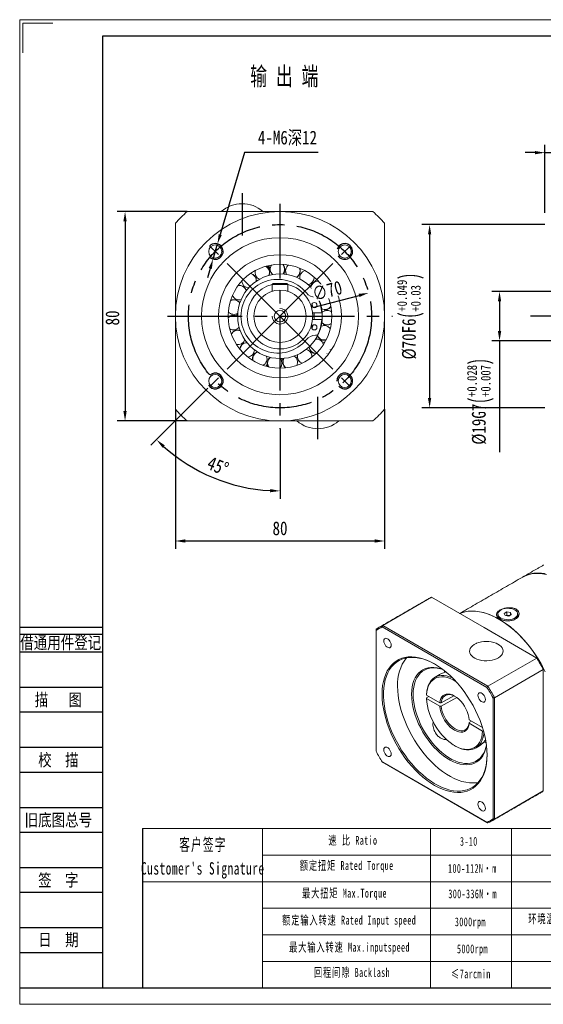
# Model space of a CAD drawing. Header units: millimetres. Extents: x -82 to 450, y -86 to 290.
# Tile 1 of 3: x -82 to 118, y -86 to 290. Entities that reach past the tile are written whole.
import ezdxf
from ezdxf.enums import TextEntityAlignment as Align

# ---------------------------------------------------------------- set-up
doc = ezdxf.new("R2010")
doc.units = ezdxf.units.MM
doc.header["$LTSCALE"] = 1.5
doc.header["$PDSIZE"] = -1
doc.linetypes.add('CENTER2', pattern=[28.575, 19.05, -3.175, 3.175, -3.175])
doc.layers.get('0').update_dxf_attribs({"lineweight": 18})
doc.layers.get('Defpoints').update_dxf_attribs({"lineweight": 18})
for name, color, linetype in [('1轮廓实线层', 7, 'Continuous'), ('2细线层', 4, 'Continuous'), ('3中心线层', 1, 'CENTER2'), ('6文字层', 3, 'Continuous'), ('7标注层', 4, 'Continuous')]:
    doc.layers.add(name, color=color, linetype=linetype)
doc.layers.add('SLD-0', color=7, linetype='Continuous', lineweight=18)
doc.layers.add('细实线', color=7, linetype='Continuous', lineweight=18)
doc.styles.get("Standard").update_dxf_attribs({"font": 'txt', "width": 0.707})
doc.styles.add('TH_GBDIM', font='txt', dxfattribs={"width": 0.8})
doc.styles.add('宋体', font='txt', dxfattribs={"width": 0.8})
doc.styles.add('标准', font='txt', dxfattribs={"width": 0.667})
doc.dimstyles.new('TH_GBDIM', dxfattribs={"dimscale": 1.5, "dimtxt": 3.5, "dimasz": 2.5, "dimexe": 2, "dimexo": 0, "dimgap": 1.5, "dimtad": 1, "dimdec": 1, "dimdsep": 46, "dimtxsty": 'TH_GBDIM', "dimcen": 2.5, "dimdle": 5, "dimclrd": 4, "dimclre": 4, "dimclrt": 3, "dimadec": 0, "dimazin": 2, "dimtfac": 0.714286, "dimtdec": 1, "dimtmove": 0, "dimatfit": 3, "dimfxl": 1, "dimtolj": 1, "dimarcsym": 0})

# ---------------------------------------------------------------- blocks, each defined once
blk = doc.blocks.new('*D6')
at = {"layer": '7标注层', "color": 4, "lineweight": -2}
for p, q in [((118.49, 211.54), (71.4, 211.54)), ((74.4, 207.79), (74.4, 145.29)), ((118.49, 141.54), (71.4, 141.54))]:
    blk.add_line(p, q, dxfattribs=at)
at = {"layer": '7标注层', "color": 4}
for points in [[(75.02, 207.79), (73.77, 207.79), (74.4, 211.54)], [(73.77, 145.29), (75.02, 145.29), (74.4, 141.54)]]:
    blk.add_solid(points, dxfattribs=at)
at = {"layer": 'Defpoints', "color": 0}
for p in [(118.49, 211.54), (74.4, 141.54), (118.49, 141.54)]:
    blk.add_point(p, dxfattribs=at)
at = {"layer": '7标注层', "color": 3, "insert": (67.1, 176.54), "char_height": 5.25, "attachment_point": 5, "rotation": 90, "style": 'TH_GBDIM'}
blk.add_mtext('\\A1;{%%c70}{}{F6\\H0.7143x;{\\H2x;\\W0.5;(}\\S+0.049^ +0.03;{\\H2x;\\W0.5;)}}', dxfattribs=at)
blk = doc.blocks.new('*D7')
at = {"layer": '7标注层', "color": 4, "lineweight": -2}
for p, q in [((118.49, 216.04), (118.49, 242.05)), ((128.49, 211.54), (128.49, 242.05)), ((114.74, 239.05), (110.99, 239.05)), ((118.49, 239.05), (128.49, 239.05)), ((132.24, 239.05), (135.99, 239.05))]:
    blk.add_line(p, q, dxfattribs=at)
at = {"layer": '7标注层', "color": 4}
for points in [[(114.74, 238.43), (114.74, 239.68), (118.49, 239.05)], [(132.24, 239.68), (132.24, 238.43), (128.49, 239.05)]]:
    blk.add_solid(points, dxfattribs=at)
at = {"layer": 'Defpoints', "color": 0}
for p in [(128.49, 239.05), (118.49, 216.04), (128.49, 211.54)]:
    blk.add_point(p, dxfattribs=at)
at = {"layer": '7标注层', "color": 3, "insert": (123.49, 243.87), "char_height": 5.25, "attachment_point": 5, "style": 'TH_GBDIM'}
blk.add_mtext('\\A1;{10}{}{}', dxfattribs=at)
blk = doc.blocks.new('*D19')
at = {"layer": '7标注层', "color": 4, "lineweight": -2}
for p, q in [((3.57, 239.05), (-5.64, 207.77)), ((31.77, 239.05), (3.57, 239.05)), ((-8.4, 198.41), (-6.7, 204.17)), ((-9.46, 194.82), (-10.52, 191.22))]:
    blk.add_line(p, q, dxfattribs=at)
at = {"layer": '7标注层', "color": 4}
for points in [[(-6.24, 207.94), (-5.04, 207.59), (-6.7, 204.17)], [(-8.86, 194.64), (-10.06, 194.99), (-8.4, 198.41)]]:
    blk.add_solid(points, dxfattribs=at)
at = {"layer": 'Defpoints', "color": 0}
for p in [(-6.7, 204.17), (-8.4, 198.41)]:
    blk.add_point(p, dxfattribs=at)
at = {"layer": '7标注层', "color": 3, "insert": (20.05, 244.55), "char_height": 5.25, "attachment_point": 5, "style": 'TH_GBDIM'}
blk.add_mtext('\\A1;{4-M6深12}{}{}', dxfattribs=at)
blk = doc.blocks.new('*D24')
at = {"layer": '7标注层', "color": 4, "lineweight": -2}
for p, q in [((-22.8, 141.01), (-22.8, 87.65)), ((57.2, 141.01), (57.2, 87.65)), ((-19.05, 90.65), (53.45, 90.65))]:
    blk.add_line(p, q, dxfattribs=at)
at = {"layer": '7标注层', "color": 4}
for points in [[(-19.05, 91.28), (-19.05, 90.03), (-22.8, 90.65)], [(53.45, 90.03), (53.45, 91.28), (57.2, 90.65)]]:
    blk.add_solid(points, dxfattribs=at)
at = {"layer": 'Defpoints', "color": 0}
for p in [(-22.8, 141.01), (57.2, 141.01), (57.2, 90.65)]:
    blk.add_point(p, dxfattribs=at)
at = {"layer": '7标注层', "color": 3, "insert": (17.2, 95.47), "char_height": 5.25, "attachment_point": 5, "style": 'TH_GBDIM'}
blk.add_mtext('\\A1;80', dxfattribs=at)
blk = doc.blocks.new('*D25')
at = {"layer": '7标注层', "color": 4, "lineweight": -2}
for p, q in [((-18.33, 216.54), (-45.04, 216.54)), ((-42.04, 212.79), (-42.04, 140.29)), ((-18.33, 136.54), (-45.04, 136.54))]:
    blk.add_line(p, q, dxfattribs=at)
at = {"layer": '7标注层', "color": 4}
for points in [[(-41.42, 212.79), (-42.67, 212.79), (-42.04, 216.54)], [(-42.67, 140.29), (-41.42, 140.29), (-42.04, 136.54)]]:
    blk.add_solid(points, dxfattribs=at)
at = {"layer": 'Defpoints', "color": 0}
for p in [(-18.33, 216.54), (-42.04, 136.54), (-18.33, 136.54)]:
    blk.add_point(p, dxfattribs=at)
at = {"layer": '7标注层', "color": 3, "insert": (-46.86, 175.88), "char_height": 5.25, "attachment_point": 5, "rotation": 90, "style": 'TH_GBDIM'}
blk.add_mtext('\\A1;80', dxfattribs=at)
blk = doc.blocks.new('*D27')
at = {"color": 4, "lineweight": -2}
for p, q in [((-10.33, 149.01), (-32.13, 127.21)), ((17.2, 133.54), (17.2, 106.78))]:
    blk.add_line(p, q, dxfattribs=at)
blk.add_arc((17.2, 176.54), 66.76, 228.2188, 266.7812, dxfattribs=at)
at = {"color": 4}
for points in [[(-26.85, 127.21), (-27.71, 126.31), (-30.01, 129.34)], [(13.43, 109.26), (13.47, 110.51), (17.2, 109.78)]]:
    blk.add_solid(points, dxfattribs=at)
at = {"layer": 'Defpoints', "color": 0}
for p in [(17.2, 219.54), (17.2, 176.54), (-10.33, 149.01), (17.2, 133.54), (-16.18, 118.73)]:
    blk.add_point(p, dxfattribs=at)
at = {"color": 3, "insert": (-6.52, 119.29), "char_height": 5.25, "attachment_point": 5, "rotation": 337.5, "style": 'TH_GBDIM'}
blk.add_mtext('\\A1;45%%d', dxfattribs=at)
blk = doc.blocks.new('*D30')
at = {"layer": '7标注层', "color": 4, "lineweight": -2}
for p, q in [((128.49, 185.99), (98.13, 185.99)), ((101.13, 182.24), (101.13, 170.85)), ((128.49, 167.1), (98.13, 167.1)), ((101.13, 167.1), (101.13, 124.58))]:
    blk.add_line(p, q, dxfattribs=at)
at = {"layer": '7标注层', "color": 4}
for points in [[(101.76, 182.24), (100.51, 182.24), (101.13, 185.99)], [(100.51, 170.85), (101.76, 170.85), (101.13, 167.1)]]:
    blk.add_solid(points, dxfattribs=at)
at = {"layer": 'Defpoints', "color": 0}
for p in [(128.49, 185.99), (101.13, 167.1), (128.49, 167.1)]:
    blk.add_point(p, dxfattribs=at)
at = {"layer": '7标注层', "color": 3, "insert": (93.83, 143.96), "char_height": 5.25, "attachment_point": 5, "rotation": 90, "style": 'TH_GBDIM'}
blk.add_mtext('\\A1;{%%c19}{}{G7\\H0.7143x;{\\H2x;\\W0.5;(}\\S+0.028^ +0.007;{\\H2x;\\W0.5;)}}', dxfattribs=at)
blk = doc.blocks.new('*D31')
at = {"layer": '7标注层', "color": 4, "lineweight": -2}
blk.add_line((29.79, 179.86), (47.42, 184.5), dxfattribs=at)
at = {"layer": '7标注层', "color": 4}
blk.add_solid([(47.58, 183.89), (47.26, 185.1), (51.04, 185.45)], dxfattribs=at)
at = {"layer": 'Defpoints', "color": 0}
for p in [(51.04, 185.45), (-16.65, 167.63)]:
    blk.add_point(p, dxfattribs=at)
at = {"layer": '7标注层', "color": 3, "insert": (35.26, 186.28), "char_height": 5.25, "attachment_point": 5, "rotation": 14.7469, "style": 'TH_GBDIM'}
blk.add_mtext('\\A1;∅70', dxfattribs=at)

msp = doc.modelspace()

# ---------------------------------------------------------------- linework, layer by layer
at = {"color": 7, "linetype": 'Continuous', "lineweight": 15}
for p, q in [((12.482654, 216.542355), (17.197654, 216.542355)), ((17.197654, 216.542355), (21.912654, 216.542355)), ((14.597654, 189.042356), (14.197654, 188.642357)), ((20.197654, 188.642357), (14.197654, 188.642357)), ((14.197654, 188.642357), (14.197654, 186.081748)), ((14.597654, 189.042356), (19.797654, 189.042356)), ((19.797654, 189.042356), (20.197654, 188.642357)), ((20.197654, 188.642357), (20.197654, 186.081748)), ((38.400542, 185.193802), (38.445451, 185.347531)), ((-22.802347, 176.542356), (-22.802347, 181.257356)), ((31.516873, 183.792356), (30.786306, 183.792356)), ((57.197655, 181.257356), (57.197655, 176.542356)), ((1.008206, 177.680577), (1.050897, 177.34446)), ((29.634998, 177.792356), (33.198905, 177.792356)), ((35.403315, 179.23963), (34.923427, 178.774848)), ((36.722567, 180.026448), (36.362803, 179.866902)), ((-22.802347, 171.827356), (-22.802347, 176.542356)), ((33.198905, 175.292356), (29.634998, 175.292356)), ((57.197655, 176.542356), (57.197655, 171.827356)), ((30.786306, 169.292356), (31.516873, 169.292356)), ((36.331647, 163.779506), (36.317438, 163.939029)), ((17.197654, 136.542357), (12.482654, 136.542357)), ((21.912654, 136.542357), (17.197654, 136.542357)), ((56.475781, 58.357725), (75.143398, 69.134311)), ((95.241159, 57.532121), (75.143398, 69.134311)), ((102.953701, 62.964166), (103.933497, 63.52979)), ((103.312331, 62.191509), (102.953701, 62.964166)), ((104.650757, 61.984476), (103.312331, 62.191509)), ((103.66952, 62.136256), (103.933497, 62.288646)), ((103.933497, 63.52979), (105.271922, 63.322757)), ((103.933497, 62.288646), (103.933497, 63.52979)), ((103.933497, 62.288646), (104.602709, 62.18513)), ((104.602709, 62.18513), (104.914733, 62.136865)), ((105.630553, 62.5501), (104.650757, 61.984476)), ((105.271922, 63.322757), (105.630553, 62.5501)), ((105.271922, 62.343067), (105.271922, 63.322757)), ((53.946125, 56.445906), (53.946125, 10.278481)), ((96.280696, 34.725656), (56.300701, 57.805616)), ((56.475781, 58.357725), (96.671304, 35.153344)), ((115.33892, 45.92993), (95.241159, 57.532121)), ((115.33892, 45.92993), (96.671304, 35.153344)), ((99.20096, 30.771851), (117.868576, 41.548437)), ((117.868576, 18.340284), (117.868576, 41.548437)), ((80.096108, 41.035727), (80.03026, 40.412601)), ((73.193942, 30.741203), (74.042653, 31.231153)), ((78.298952, 28.774045), (73.194325, 31.720883)), ((73.194325, 30.414418), (78.298952, 27.46758)), ((78.866139, 28.773179), (83.645478, 31.532232)), ((84.747135, 30.86174), (78.866139, 27.466713)), ((98.635273, -15.520014), (98.635273, 30.64741)), ((99.20096, 30.771851), (99.20096, -15.644455)), ((89.55445, 21.296483), (90.403161, 21.786433)), ((94.621556, 19.351206), (89.55595, 22.275518)), ((89.55595, 20.969053), (94.660577, 18.022214)), ((117.868576, -4.867869), (117.868576, 18.340284)), ((95.410212, 14.322979), (95.825293, 14.562601)), ((56.300701, 6.200236), (96.280696, -16.879723)), ((96.671304, -17.105269), (56.475781, 6.099112)), ((117.868576, -4.867869), (99.20096, -15.644455))]:
    msp.add_line(p, q, dxfattribs=at)
for p, q in [((10.557404, -19.258992), (10.557404, -80.080073)), ((74.755699, -19.258992), (74.755699, -80.080073))]:
    msp.add_line(p, q)
at = {"color": 7, "linetype": 'Continuous', "lineweight": 15, "flags": 128}
for points in [[(12.841089, 195.891296), (13.063682, 195.455606), (13.484157, 194.842982)], [(19.439396, 193.179772), (19.275825, 193.104603), (18.493871, 192.833872)], [(18.810208, 193.349476), (18.830287, 193.356733), (19.367062, 193.590301)], [(37.66973, 187.025394), (37.585693, 187.065252), (37.523525, 187.090767)], [(29.429149, 181.232828), (29.808263, 180.089547), (29.857567, 179.909343)], [(0.66646, 176.601145), (0.673538, 176.860991), (0.633092, 177.481067)], [(29.634998, 175.292356), (29.697653, 176.542356), (29.634998, 177.792356)], [(34.299348, 178.639432), (34.393588, 178.764365), (34.64604, 179.064512)], [(36.966753, 178.137313), (36.847588, 178.232583), (36.566711, 178.418773)], [(1.033348, 176.266149), (0.982393, 176.304036), (0.743215, 176.459356)], [(29.857567, 173.175369), (29.530975, 172.126565), (29.429149, 171.851884)], [(34.011744, 172.972604), (33.926249, 173.124421), (33.689617, 173.623661)], [(34.264813, 173.339412), (34.342234, 173.199985), (34.507022, 172.934968)], [(35.088817, 162.248431), (35.154755, 162.26139), (35.244933, 162.284174)], [(11.871345, 157.437605), (12.010497, 157.714204), (12.376845, 158.295327)], [(17.362489, 160.362843), (17.830474, 160.267082), (18.498099, 160.04883)], [(18.365676, 159.670879), (18.193088, 159.737512), (17.661511, 159.896669)], [(12.502842, 157.766265), (12.426482, 157.63864), (12.264206, 157.332406)], [(119.100455, 77.85994), (117.592306, 78.123641), (116.124989, 78.242437), (114.705813, 78.215735), (113.341848, 78.043666), (112.039892, 77.727087), (110.806428, 77.267579), (109.789473, 76.750792)], [(109.931521, 76.831351), (110.50016, 77.148195), (111.697048, 77.678356), (112.96555, 78.066641), (114.299342, 78.311115), (115.691778, 78.410565), (117.135925, 78.364488), (118.624584, 78.17312)], [(105.268392, 60.653801), (106.004579, 60.81694), (106.665923, 61.064875), (107.223521, 61.386769), (107.653003, 61.768555), (107.935599, 62.193547), (108.058957, 62.64317), (108.017687, 63.097773), (107.813592, 63.53749), (107.455592, 63.943101), (106.959333, 64.296879), (106.346505, 64.583363), (105.643891, 64.790032), (104.882197, 64.907853), (104.094715, 64.931678), (103.315861, 64.860464), (102.579675, 64.697325), (101.91833, 64.449391), (101.360733, 64.127496), (100.93125, 63.74571), (100.648654, 63.320719), (100.525296, 62.871096), (100.566566, 62.416492), (100.770661, 61.976776), (101.128661, 61.571165), (101.62492, 61.217387), (102.237748, 60.930903), (102.940362, 60.724234), (103.702056, 60.606412), (104.489538, 60.582588), (105.268392, 60.653801)], [(118.116998, 41.680226), (117.038585, 43.663139), (115.879759, 45.601242), (114.646295, 47.484877), (113.344338, 49.304663), (111.980374, 51.051532), (110.561198, 52.71678), (109.093881, 54.292112), (107.585732, 55.769682), (106.044266, 57.142126), (104.477161, 58.402605), (102.892225, 59.544844), (101.297354, 60.563148), (99.700493, 61.452449), (98.109598, 62.208311), (96.532596, 62.826971), (94.977342, 63.305346), (93.451583, 63.641056), (91.962923, 63.832423), (90.518776, 63.878501), (89.12634, 63.779051), (87.792548, 63.534576), (86.524046, 63.146291), (85.932427, 62.905938)], [(118.624356, 40.675043), (117.588188, 42.676671), (116.468871, 44.638402), (115.271981, 46.550461), (114.003481, 48.403327), (112.669689, 50.187764), (111.277252, 51.894888), (109.833106, 53.516186), (108.344445, 55.043589), (106.818687, 56.469483), (105.263433, 57.786767), (103.68643, 58.988874), (102.095536, 60.06982), (100.498675, 61.024216), (98.903804, 61.847311), (97.318868, 62.535), (95.751763, 63.083861), (94.210296, 63.491157), (92.702147, 63.754858), (91.23483, 63.873655), (89.815654, 63.846952), (88.451689, 63.674883), (87.149733, 63.358305), (85.932427, 62.905938)], [(104.883432, 62.118795), (104.751347, 62.156002), (104.602709, 62.18513)], [(56.876486, 52.456268), (56.93377, 51.963107), (57.100988, 51.443756), (57.364587, 50.940293), (57.703214, 50.493505), (58.089435, 50.139589), (58.491962, 49.907214), (58.878186, 49.815208), (59.216812, 49.871026), (59.480411, 50.070144), (59.647627, 50.396431), (59.704913, 50.823452), (59.647627, 51.316615), (59.480411, 51.835965), (59.216812, 52.339428), (58.878186, 52.786215), (58.491962, 53.140133), (58.089435, 53.372507), (57.703214, 53.464512), (57.364587, 53.408695), (57.100988, 53.209577), (56.93377, 52.883291), (56.876486, 52.456268)], [(99.842001, 51.544642), (100.472547, 51.243957), (101.148157, 50.815003), (101.699213, 50.330319), (102.112141, 49.801837), (102.376779, 49.242571), (102.486606, 48.666292), (102.43892, 48.087189), (102.234895, 47.519524), (101.879553, 46.97727), (101.381648, 46.473784), (100.753437, 46.021461), (100.010388, 45.63144), (99.170799, 45.313323), (98.255341, 45.074943), (97.286561, 44.922173), (96.288307, 44.85877), (95.285164, 44.886299), (94.301831, 45.00408), (93.36252, 45.209214), (92.49036, 45.496648), (91.706829, 45.859307), (91.031219, 46.28826), (90.480163, 46.772944), (90.067235, 47.301426), (89.802598, 47.860692), (89.69277, 48.436971), (89.740457, 49.016074), (89.944481, 49.58374), (90.299823, 50.125993), (90.797728, 50.629479), (91.42594, 51.081802), (92.168988, 51.471824), (92.337376, 51.544642)], [(96.372532, 8.869951), (96.316379, 7.169394), (96.148234, 5.543181), (95.869038, 4.000405), (95.480352, 2.549694), (94.98435, 1.199161), (94.383804, -0.04364), (93.682076, -1.171762), (92.883088, -2.178892), (91.991308, -3.059401), (91.011724, -3.808363), (89.949814, -4.421589), (88.811517, -4.895651), (87.603198, -5.227899), (86.331615, -5.416473), (85.003879, -5.460317), (83.627416, -5.359188), (82.209923, -5.113652), (80.759327, -4.725082), (79.283741, -4.195649), (77.791416, -3.528316), (76.290699, -2.726812), (74.789982, -1.795624), (73.297657, -0.739956), (71.822071, 0.434286), (70.371475, 1.720538), (68.953982, 3.111606), (67.577518, 4.599707), (66.249783, 6.176522), (64.9782, 7.833234), (63.769882, 9.560577), (62.631584, 11.348889), (61.569675, 13.18817), (60.590089, 15.068136), (59.69831, 16.978272), (58.899322, 18.907894), (58.197594, 20.846214), (57.597048, 22.782391), (57.101047, 24.705595), (56.71236, 26.605074), (56.433165, 28.470202), (56.26502, 30.290552), (56.208865, 32.055942), (56.26502, 33.756497), (56.433165, 35.382711), (56.71236, 36.925487), (57.101047, 38.376198), (57.597048, 39.726732), (58.197594, 40.969533), (58.899322, 42.097653), (59.69831, 43.104784), (60.590089, 43.985294), (61.569675, 44.734254), (62.631584, 45.347482), (63.769882, 45.821544), (64.9782, 46.15379), (66.249783, 46.342364), (67.577518, 46.386209), (68.953982, 46.285081), (70.371475, 46.039544), (71.822071, 45.650973), (73.297657, 45.121541), (74.789982, 44.454208), (76.290699, 43.652705), (77.791416, 42.721516), (79.283741, 41.665848), (80.759327, 40.491605), (82.209923, 39.205354), (83.627416, 37.814287), (85.003879, 36.326185), (86.331615, 34.749369), (87.603198, 33.092657), (88.811517, 31.365316), (89.949814, 29.577003), (91.011724, 27.737721), (91.991308, 25.857756), (92.883088, 23.94762), (93.682076, 22.017997), (94.383804, 20.079678), (94.98435, 18.143502), (95.480352, 16.220297), (95.869038, 14.320818), (96.148234, 12.455689), (96.316379, 10.63534), (96.372532, 8.869951)], [(76.435863, 43.568299), (76.198864, 43.701574), (74.702832, 44.467025), (73.217516, 45.095918), (71.751422, 45.584652), (70.31295, 45.930425), (68.910338, 46.131259), (67.551619, 46.186002), (66.244577, 46.094342), (64.996698, 45.856802), (63.815132, 45.474743), (62.706643, 44.950355), (61.677583, 44.286641), (60.733846, 43.4874), (59.880838, 42.557214), (59.123444, 41.501408), (58.466002, 40.326032), (57.912279, 39.037817), (57.465444, 37.644143), (57.128061, 36.152991), (56.902059, 34.572903), (56.788732, 32.912931), (56.788732, 31.18258), (56.902059, 29.391764), (57.128061, 27.55074), (57.465444, 25.670053), (57.912279, 23.760475), (58.466002, 21.832945), (59.123444, 19.898502), (59.880838, 17.968229), (60.733846, 16.05318), (61.677583, 14.164323), (62.706643, 12.312482), (63.815132, 10.50826), (64.996698, 8.761994), (66.244577, 7.083683), (67.551619, 5.482945), (68.910338, 3.968945), (70.31295, 2.550355), (71.751422, 1.235305), (73.217516, 0.031323), (74.702832, -1.054694), (76.198864, -2.016523), (77.697042, -2.848658), (79.188784, -3.546329), (80.665546, -4.105543), (82.11887, -4.523096), (83.540431, -4.796595), (84.922086, -4.924477), (86.255921, -4.906004), (87.534297, -4.741285), (88.74989, -4.431264), (89.895738, -3.977715), (90.965278, -3.383238), (91.952384, -2.651236), (92.851401, -1.785904), (93.657179, -0.792195), (94.365105, 0.324194), (94.971122, 1.556873), (95.471759, 2.898778), (95.864148, 4.342226), (96.146043, 5.878946), (96.315829, 7.500138), (96.37203, 9.034101)], [(67.522574, 32.055941), (67.579021, 33.49554), (67.747922, 34.858699), (68.027954, 36.13475), (68.416926, 37.313706), (68.911793, 38.38634), (69.508683, 39.344258), (70.202924, 40.179961), (70.989082, 40.886909), (71.861006, 41.459571), (72.811869, 41.893464), (73.834233, 42.185192), (74.920095, 42.332471), (76.060955, 42.33415), (77.247886, 42.190215), (78.471598, 41.901794), (79.356892, 41.610726)], [(79.524959, 41.482877), (79.083474, 41.629907), (77.860235, 41.946228), (76.672182, 42.117187), (75.528881, 42.141405), (74.439535, 42.01869), (73.412918, 41.750027), (72.457293, 41.337582), (71.580356, 40.784673), (70.789167, 40.095753), (70.090096, 39.276369), (69.488771, 38.333119), (68.990034, 37.273595), (68.597902, 36.106329), (68.315529, 34.840721), (68.145192, 33.486957), (68.08826, 32.055941)], [(73.193942, 32.047668), (73.307623, 33.265149), (73.533085, 34.398246), (73.86802, 35.435341), (74.308992, 36.365802), (74.851479, 37.180089), (75.489921, 37.869853), (76.217771, 38.428022), (77.027567, 38.848873), (77.911006, 39.128092), (78.859031, 39.262814), (79.86192, 39.251661), (80.909394, 39.094744), (81.99071, 38.793674), (83.094784, 38.351538), (83.097827, 38.350137)], [(84.396362, 37.000456), (83.365052, 37.590632), (82.246415, 38.100665), (81.146187, 38.465814), (80.07642, 38.682079), (79.048831, 38.74709), (78.07467, 38.660139), (77.164609, 38.422176), (76.328615, 38.035807), (75.575842, 37.505264), (74.914536, 36.836357), (74.351938, 36.036412), (73.894211, 35.114191), (73.546368, 34.079792), (73.312218, 32.944545), (73.194325, 31.720883)], [(62.148562, 35.158292), (62.205266, 33.396446), (62.375051, 31.579225), (62.656946, 29.717036), (63.049335, 27.820545), (63.549972, 25.900616), (64.155989, 23.968245), (64.863915, 22.034502), (65.669693, 20.110462), (66.56871, 18.207146), (67.555815, 16.335458), (68.625357, 14.506114), (69.771205, 12.729598), (70.986797, 11.016083), (72.265173, 9.375383), (73.599008, 7.816897), (74.980663, 6.349554), (76.402225, 4.981752), (77.855548, 3.721334), (79.33231, 2.575515), (80.824053, 1.550857), (82.32223, 0.653232), (83.818262, -0.11222), (85.303579, -0.741113), (86.769672, -1.229846), (88.208144, -1.575621), (89.610757, -1.776453), (90.969475, -1.831196), (92.276517, -1.739536), (92.999196, -1.621215)], [(96.137567, 12.542595), (96.020941, 11.948901), (95.686111, 10.720195), (95.243759, 9.593296), (94.697345, 8.577026), (94.051147, 7.679337), (93.310223, 6.907256), (92.480369, 6.266823), (91.568083, 5.763054), (90.580502, 5.399888), (89.525357, 5.180169), (88.410906, 5.105617), (87.24587, 5.176814), (86.039367, 5.393204), (84.80084, 5.753095), (83.539983, 6.253667), (82.266662, 6.891003), (80.990845, 7.660117), (79.722514, 8.554988), (78.471598, 9.568613), (77.247886, 10.693059), (76.060955, 11.919526), (74.920095, 13.238414), (73.834233, 14.639403), (72.811869, 16.111526), (71.861006, 17.643263), (70.989082, 19.222626), (70.202924, 20.837255), (69.508683, 22.474511), (68.911793, 24.121582), (68.416926, 25.765578), (68.027954, 27.393631), (67.747922, 28.993), (67.579021, 30.551169), (67.522574, 32.055941)], [(68.08826, 32.055941), (68.145192, 30.559191), (68.315529, 29.008761), (68.597902, 27.417132), (68.990034, 25.79712), (69.488771, 24.161768), (70.090096, 22.524241), (70.789167, 20.897727), (71.580356, 19.29532), (72.457293, 17.729922), (73.412918, 16.214134), (74.439535, 14.760165), (75.528881, 13.379718), (76.672182, 12.083908), (77.860235, 10.88317), (79.083474, 9.78717), (80.33205, 8.804732), (81.595911, 7.943768), (82.86488, 7.211207), (84.12874, 6.612949), (85.377317, 6.153812), (86.600556, 5.83749), (87.788609, 5.666532), (88.93191, 5.642314), (90.021255, 5.765029), (91.047873, 6.033692), (92.003497, 6.446139), (92.880434, 6.999047), (93.671623, 7.687967), (94.370695, 8.50735), (94.972019, 9.450601), (95.470756, 10.510125), (95.862889, 11.67739), (96.1109, 12.752072)], [(73.194325, 30.414418), (73.312218, 29.05464), (73.546368, 27.649049), (73.894211, 26.213039), (74.351938, 24.762337), (74.914536, 23.312831), (75.575842, 21.880397), (76.328615, 20.48072), (77.164609, 19.129133), (78.07467, 17.840435), (79.048831, 16.628742), (80.07642, 15.507324), (81.146187, 14.488463), (82.246415, 13.583315), (83.365052, 12.801797), (84.489849, 12.152466), (85.608487, 11.642432), (86.708714, 11.277284), (87.778481, 11.061019), (88.806071, 10.996007), (89.780231, 11.082958), (90.690292, 11.320922), (91.526287, 11.707291), (92.27906, 12.237834), (92.940366, 12.906741), (93.502963, 13.706686), (93.96069, 14.628908), (94.308534, 15.663306), (94.542684, 16.798553), (94.660577, 18.022214)], [(78.298952, 28.774045), (78.442599, 29.636474), (78.704656, 30.396035), (79.079466, 31.03633), (79.558937, 31.543537), (80.132718, 31.906705), (80.788421, 32.117995), (81.511891, 32.172843), (82.28751, 32.070068), (83.098533, 31.811888), (83.927451, 31.403876), (84.756368, 30.85484), (85.567391, 30.176633), (86.34301, 29.383898), (87.066481, 28.493748), (87.722184, 27.525399), (88.295965, 26.499758), (88.775435, 25.438966), (89.150245, 24.365925), (89.412302, 23.303799), (89.55595, 22.275518)], [(84.096478, 31.304854), (83.425635, 31.627009), (82.657794, 31.872183), (81.923229, 31.970806), (81.237684, 31.920765), (80.615854, 31.723132), (80.071066, 31.382144), (79.614997, 30.90511), (79.257423, 30.302253), (79.006006, 29.586496), (78.866139, 28.773179)], [(92.876486, 31.673911), (92.933771, 31.180749), (93.100987, 30.661398), (93.364586, 30.157936), (93.703213, 29.711148), (94.089435, 29.357231), (94.491963, 29.124857), (94.878185, 29.032851), (95.216812, 29.088669), (95.480411, 29.287786), (95.647627, 29.614073), (95.704912, 30.041095), (95.647627, 30.534257), (95.480411, 31.053608), (95.216812, 31.55707), (94.878185, 32.003857), (94.491963, 32.357775), (94.089435, 32.59015), (93.703213, 32.682154), (93.364586, 32.626337), (93.100987, 32.42722), (92.933771, 32.100933), (92.876486, 31.673911)], [(89.55595, 20.969053), (89.412302, 20.106624), (89.150245, 19.347064), (88.775435, 18.706768), (88.295965, 18.199561), (87.722184, 17.836393), (87.066481, 17.625104), (86.34301, 17.570254), (85.567391, 17.67303), (84.756368, 17.93121), (83.927451, 18.339223), (83.098533, 18.888258), (82.28751, 19.566465), (81.511891, 20.3592), (80.788421, 21.249351), (80.132718, 22.217698), (79.558937, 23.24334), (79.079466, 24.304132), (78.704656, 25.377174), (78.442599, 26.439299), (78.298952, 27.46758)], [(78.866139, 27.466713), (79.006006, 26.491909), (79.257423, 25.485873), (79.614997, 24.470169), (80.071066, 23.466569), (80.615854, 22.496582), (81.237684, 21.581), (81.923229, 20.739445), (82.657794, 19.989958), (83.425635, 19.348601), (84.210294, 18.829121), (84.994953, 18.442653), (85.762794, 18.19748), (86.497359, 18.098856), (87.182904, 18.148898), (87.804734, 18.34653), (88.349522, 18.687518), (88.805591, 19.164552), (89.163166, 19.767409), (89.414581, 20.483166), (89.55445, 21.296483)], [(95.184739, 17.412723), (95.112965, 16.804513), (94.887502, 15.671416), (94.552568, 14.634321), (94.111597, 13.703859), (93.569109, 12.889573), (92.930667, 12.199809), (92.202817, 11.64164), (91.393021, 11.220789), (90.509582, 10.941571), (89.561557, 10.806847), (88.558668, 10.818001), (87.511194, 10.974917), (86.429878, 11.275988), (85.325804, 11.718124), (84.210294, 12.296794), (84.208501, 12.297829)], [(56.876486, 10.884798), (56.93377, 10.391635), (57.100988, 9.872285), (57.364587, 9.368823), (57.703214, 8.922034), (58.089435, 8.568118), (58.491962, 8.335744), (58.878186, 8.243737), (59.216812, 8.299556), (59.480411, 8.498673), (59.647627, 8.824959), (59.704913, 9.251982), (59.647627, 9.745143), (59.480411, 10.264492), (59.216812, 10.767957), (58.878186, 11.214743), (58.491962, 11.56866), (58.089435, 11.801035), (57.703214, 11.89304), (57.364587, 11.837224), (57.100988, 11.638104), (56.93377, 11.31182), (56.876486, 10.884798)], [(95.447626, 13.71979), (96.008133, 13.470777), (96.009298, 13.470287)], [(92.876486, -9.897559), (92.933771, -10.390723), (93.100987, -10.910072), (93.364586, -11.413535), (93.703213, -11.860323), (94.089435, -12.21424), (94.491963, -12.446614), (94.878185, -12.53862), (95.216812, -12.482802), (95.480411, -12.283684), (95.647627, -11.957399), (95.704912, -11.530375), (95.647627, -11.037214), (95.480411, -10.517865), (95.216812, -10.0144), (94.878185, -9.567614), (94.491963, -9.213698), (94.089435, -8.981323), (93.703213, -8.889317), (93.364586, -8.945133), (93.100987, -9.144253), (92.933771, -9.470538), (92.876486, -9.897559)]]:
    msp.add_lwpolyline(points, dxfattribs=at)
at = {"color": 7, "linetype": 'Continuous', "lineweight": 15}
for centre, radius in [((17.197654, 176.542356), 40), ((17.197654, 176.542356), 30), ((-7.551083, 201.291093), 2.5), ((41.946391, 201.291093), 2.5), ((17.197654, 176.542356), 23.5), ((17.197654, 176.542356), 19.833333), ((17.197654, 176.542356), 16.166667), ((17.197654, 176.542356), 10), ((30.326915, 180.792356), 1), ((30.326915, 172.292356), 1), ((-7.551083, 151.793619), 2.5), ((41.946391, 151.793619), 2.5)]:
    msp.add_circle(centre, radius, dxfattribs=at)
msp.add_circle((17.197654, 176.542356), 2.2)
for centre, radius, start, end in [((2.697654, 207.375689), 12.166667, 48.88790956, 131.11209044), ((17.197654, 176.542356), 53.5, 131.61160919, 138.38839081), ((17.197654, 176.542356), 53.5, 41.61160919, 48.38839081), ((17.197654, 197.842356), 5.1735, 203.27715433, 224.02528144), ((16.214588, 194.515491), 2.75, 144.50517923, 228.29289255), ((16.214588, 194.515491), 2.75, 317.96861808, 41.7563314), ((16.322257, 194.521057), 2.75, 317.62543652, 41.41314984), ((22.10372, 193.860858), 2.75, 125.5578108, 209.34552413), ((5.382549, 190.121873), 2.75, 59.97286058, 79.65106824), ((5.464097, 190.192397), 2.75, 355.52017336, 79.30788668), ((5.382549, 190.121873), 2.75, 355.86335492, 59.97286058), ((10.431986, 193.222456), 2.75, 163.45254765, 247.24026097), ((10.431986, 193.222456), 2.75, 336.9159865, 59.97286058), ((10.532014, 193.26268), 2.75, 336.57280494, 60.36051826), ((22.10372, 193.860858), 2.75, 299.02124966, 22.80896298), ((22.207363, 193.831162), 2.75, 298.6780681, 22.46578142), ((27.461205, 191.329497), 2.75, 106.61044238, 190.39815571), ((1.613462, 185.549739), 2.75, 59.97286058, 98.59843666), ((1.667692, 185.642921), 2.75, 14.46754178, 98.2552551), ((16.367654, 176.542356), 14.1, 39.17716711, 320.82283289), ((5.382549, 190.121873), 2.75, 182.39991607, 266.18762939), ((17.197654, 176.542356), 12.5, 103.66981248, 180), ((17.197654, 176.542356), 12.5, 180, 76.33018752), ((27.461205, 191.329497), 2.75, 280.07388124, 3.86159456), ((27.54959, 191.267757), 2.75, 279.73069968, 3.518413), ((31.706474, 187.195719), 2.75, 87.66307396, 171.45078728), ((1.613462, 185.549739), 2.75, 201.34728449, 285.13499781), ((1.613462, 185.549739), 2.75, 14.81072334, 59.97286058), ((30.786305, 188.292356), 4.5, 219.17716711, 270), ((31.706474, 187.195719), 2.75, 261.12651281, 344.91422614), ((31.770023, 187.108626), 2.75, 260.78333126, 323.90213764), ((34.379487, 181.907485), 2.75, 68.71570554, 152.50341886), ((36.98523, 185.690681), 3, 180.65092737, 200.30517828), ((-0.466836, 180.001515), 2.75, 59.97286058, 117.54580508), ((-0.4458, 180.107256), 2.75, 33.4149102, 117.20262352), ((-0.466836, 180.001515), 2.75, 33.75809176, 59.97286058), ((17.197654, 176.542356), 16.05, 4.46681152, 26.85366688), ((-0.647351, 174.18528), 2.75, 52.36227862, 136.14999195), ((-0.466836, 180.001515), 2.75, 220.29465291, 304.08236623), ((17.197654, 176.542356), 13.1, 354.52451493, 5.47548507), ((34.379487, 181.907485), 2.75, 242.17914439, 325.96685772), ((34.411314, 181.804476), 2.75, 241.83596283, 325.62367616), ((35.190583, 176.037855), 2.75, 59.97286058, 133.55605044), ((-0.632912, 174.078438), 2.75, 59.97286058, 136.4931735), ((17.197654, 176.542356), 16.05, 333.14633312, 355.53318848), ((35.187238, 175.930094), 2.75, 222.88859441, 306.67630774), ((35.190583, 176.037855), 2.75, 223.23177597, 307.01948929), ((-0.632912, 174.078438), 2.75, 239.24202133, 323.02973465), ((1.084882, 168.518729), 2.75, 71.30964705, 155.09736037), ((1.13323, 168.422364), 2.75, 71.6528286, 155.44054193), ((34.051865, 170.222896), 2.75, 59.97286058, 114.60868202), ((34.051865, 170.222896), 2.75, 30.8209687, 59.97286058), ((1.13323, 168.422364), 2.75, 258.18938975, 341.97710307), ((4.563184, 163.721663), 2.75, 90.25701547, 174.04472879), ((4.640202, 163.646218), 2.75, 90.60019703, 174.38791035), ((30.786305, 164.792356), 4.5, 90, 140.82283289), ((31.086732, 165.092749), 2.75, 59.97286058, 95.6613136), ((34.013712, 170.122059), 2.75, 203.94122599, 287.72893931), ((34.051865, 170.222896), 2.75, 204.28440755, 288.07212087), ((31.086732, 165.092749), 2.75, 11.87360028, 59.97286058), ((34.832587, 163.726385), 3, 98.00338283, 116.3980507), ((4.640202, 163.646218), 2.75, 277.13675817, 0.92447149), ((9.410627, 160.313918), 2.75, 109.20438389, 192.99209721), ((9.507969, 160.267568), 2.75, 109.54756545, 193.33527877), ((26.524458, 161.147204), 2.75, 166.04648915, 249.83420247), ((26.616502, 161.203344), 2.75, 166.38967071, 250.17738403), ((26.616502, 161.203344), 2.75, 59.97286058, 76.71394518), ((26.616502, 161.203344), 2.75, 352.92623186, 59.97286058), ((31.017904, 165.009764), 2.75, 184.99385757, 268.05073165), ((31.086732, 165.092749), 2.75, 185.33703913, 269.12475245), ((9.507969, 160.267568), 2.75, 296.08412659, 19.87183992), ((15.101915, 158.664776), 2.75, 128.15175231, 211.93946563), ((15.209032, 158.652544), 2.75, 128.49493387, 212.28264719), ((15.209032, 158.652544), 2.75, 315.03149502, 38.81920834), ((21.020308, 158.952947), 2.75, 147.09912073, 230.88683405), ((21.125594, 158.976159), 2.75, 147.44230229, 231.23001561), ((21.125594, 158.976159), 2.75, 333.97886344, 57.76657676), ((17.197654, 176.542356), 53.5, 221.61160919, 228.38839081), ((17.197654, 176.542356), 53.5, 311.61160919, 318.38839081), ((31.697654, 145.709023), 12.166667, 228.88790956, 311.11209044), ((80.997952, 56.073418), 14.313026, 114.14433826, 119.99325343), ((102.328693, 62.333559), 1.815157, 184.88396097, 241.72701484), ((104.292941, 60.222824), 1.986605, 81.02934484, 106.53473038), ((106.214133, 62.361703), 1.858992, 299.3006154, 354.36046297), ((62.323389, 45.310886), 14.297361, 114.1419773, 125.86877446), ((62.172033, 44.919838), 14.16036, 114.49611477, 125.51463698), ((96.089688, 42.563665), 9.733333, 67.32449706, 112.67550294), ((78.317144, 36.051203), 16.193219, 142.20054514, 183.16095463), ((52.48715, 6.721448), 74.078675, 28.04306991, 31.95693024), ((33.932596, -3.989878), 73.390586, 28.16148227, 31.83853268), ((33.819533, -4.055138), 74.078675, 28.04306991, 31.95693024), ((90.474519, 17.266699), 5.746873, 305.6863808, 329.18753084), ((118.649397, 44.916103), 73.391268, 208.16149236, 211.83850778), ((109.482446, 6.731456), 14.313334, 300.00142084, 305.86633925), ((90.409435, -3.994057), 14.160229, 294.49604025, 305.5146671), ((90.823606, -4.058276), 14.297538, 294.14205049, 305.86870127)]:
    msp.add_arc(centre, radius, start, end, dxfattribs=at)
at = {"color": 4}
msp.add_arc((17.197654, 176.542356), 3, 179.99451282, 90, dxfattribs=at)
at = {"color": 7, "linetype": 'Continuous', "lineweight": 15}
for points, knots in [([(-18.330505, 216.542355), (-16.467402, 216.542355), (-12.737944, 216.542355), (-7.027798, 216.542355), (-1.2165, 216.542355), (4.087927, 216.542355), (8.625372, 216.542355), (11.186574, 216.542355), (12.358083, 216.542355)], [0, 0, 0, 0, 0.1904988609, 0.3813302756, 0.5709361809, 0.7604704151, 0.8904378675, 1, 1, 1, 1]), ([(21.983884, 216.542355), (22.239922, 216.542355), (23.97559, 216.542355), (27.163263, 216.542355), (31.573294, 216.542355), (35.968415, 216.542355), (40.347566, 216.542355), (44.594306, 216.542355), (48.722451, 216.542355), (51.390962, 216.542355), (52.725813, 216.542355)], [0, 0, 0, 0, 0.0238370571, 0.1615899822, 0.2992040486, 0.4418275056, 0.584572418, 0.72726568, 0.8635720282, 1, 1, 1, 1]), ([(-22.802347, 181.328585), (-22.802347, 182.433557), (-22.802347, 184.886278), (-22.802347, 188.692589), (-22.802347, 192.737559), (-22.802347, 196.770544), (-22.802347, 201.356507), (-22.802347, 206.474425), (-22.802347, 210.203863), (-22.802347, 212.070513)], [0, 0, 0, 0, 0.1031408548, 0.2289432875, 0.3590136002, 0.4891927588, 0.6193194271, 0.8094626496, 1, 1, 1, 1]), ([(57.197655, 212.070513), (57.197655, 210.207411), (57.197655, 206.477954), (57.197655, 200.767807), (57.197655, 194.95651), (57.197655, 189.652084), (57.197655, 185.114639), (57.197655, 182.553436), (57.197655, 181.381928)], [0, 0, 0, 0, 0.1904988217, 0.3813302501, 0.5709361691, 0.7604703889, 0.8904378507, 1, 1, 1, 1]), ([(-22.802347, 141.014199), (-22.802347, 142.347924), (-22.802347, 145.016425), (-22.802347, 149.099281), (-22.802347, 153.25439), (-22.802347, 157.490514), (-22.802347, 161.832761), (-22.802347, 166.286373), (-22.802347, 169.600264), (-22.802347, 171.415835), (-22.802347, 171.702785)], [0, 0, 0, 0, 0.1365414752, 0.2731905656, 0.4115577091, 0.5499716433, 0.6882781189, 0.8306840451, 0.9732397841, 1, 1, 1, 1]), ([(57.197655, 171.756127), (57.197655, 171.500088), (57.197655, 169.764421), (57.197655, 166.576747), (57.197655, 162.166716), (57.197655, 157.771595), (57.197655, 153.392445), (57.197655, 149.145705), (57.197655, 145.017558), (57.197655, 142.349048), (57.197655, 141.014199)], [0, 0, 0, 0, 0.0238370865, 0.1615900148, 0.2992040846, 0.441827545, 0.5845724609, 0.7272656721, 0.8635721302, 1, 1, 1, 1]), ([(12.411425, 136.542357), (11.306454, 136.542357), (8.853733, 136.542357), (5.047421, 136.542357), (1.002452, 136.542357), (-3.030533, 136.542357), (-7.616497, 136.542357), (-12.734416, 136.542357), (-16.463855, 136.542357), (-18.330505, 136.542357)], [0, 0, 0, 0, 0.103140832, 0.2289432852, 0.3590135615, 0.489192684, 0.6193193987, 0.809462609, 1, 1, 1, 1]), ([(52.725813, 136.542357), (51.392087, 136.542357), (48.723585, 136.542357), (44.64073, 136.542357), (40.485621, 136.542357), (36.249497, 136.542357), (31.90725, 136.542357), (27.453637, 136.542357), (24.139746, 136.542357), (22.324175, 136.542357), (22.037225, 136.542357)], [0, 0, 0, 0, 0.1365415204, 0.2731905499, 0.4115576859, 0.5499716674, 0.6882781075, 0.8306840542, 0.9732397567, 1, 1, 1, 1]), ([(108.625588, 62.641868), (108.562505, 62.374788), (108.42495, 61.792412), (107.674857, 61.005174), (106.50728, 60.401337), (105.034212, 60.104458), (103.46919, 60.141703), (102.037381, 60.468582), (100.920856, 60.993567), (100.198101, 61.631253), (99.887612, 62.334606), (100.014309, 63.075826), (100.607608, 63.813931), (101.651347, 64.47905), (103.044189, 64.97742), (104.603912, 65.213729), (106.103264, 65.126255), (107.338901, 64.724456), (108.189025, 64.0841), (108.61764, 63.352444), (108.623162, 62.858754), (108.625588, 62.641868)], [0, 0, 0, 0, 0.0471839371, 0.102886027, 0.1605432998, 0.2187748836, 0.2759791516, 0.3303726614, 0.3811176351, 0.42957964, 0.4783782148, 0.5296753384, 0.5842490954, 0.6413814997, 0.6995934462, 0.7573294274, 0.8128261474, 0.8647314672, 0.9136773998, 0.9620768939, 1, 1, 1, 1]), ([(80.618134, 40.660845), (80.471497, 40.594415), (80.022263, 40.390901), (79.162412, 40.026313), (78.361413, 39.672523), (78.002068, 39.45044), (77.897422, 39.385767)], [0, 0, 0, 0, 0.1394982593, 0.4273661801, 0.8332410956, 1, 1, 1, 1]), ([(76.856383, 16.956491), (76.67493, 17.239029), (76.311917, 17.804272), (75.944113, 18.748542), (75.726382, 19.730406), (75.637416, 20.673952), (75.759774, 21.239281), (75.813493, 21.48748)], [0, 0, 0, 0, 0.205186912, 0.4104962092, 0.6224380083, 0.8342373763, 1, 1, 1, 1]), ([(80.840805, 14.774398), (80.741671, 14.764729), (80.255582, 14.717316), (79.287609, 14.990573), (78.075808, 15.623184), (77.291196, 16.37153), (76.927377, 16.860982), (76.856383, 16.956491)], [0, 0, 0, 0, 0.0680393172, 0.3336189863, 0.6143199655, 0.9247406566, 1, 1, 1, 1]), ([(95.902498, 13.983983), (95.732164, 13.911214), (95.311429, 13.731471), (94.892199, 13.532666), (94.642693, 13.414347)], [0, 0, 0, 0, 0.404848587, 1, 1, 1, 1])]:
    msp.add_open_spline(points, degree=3, knots=knots, dxfattribs=at)
for points in [[(12.482654, 216.542355), (12.482654, 216.263494)], [(21.912654, 216.263494), (21.912654, 216.542355)], [(-22.523483, 181.257356), (-22.802347, 181.257356)], [(57.197655, 181.257356), (56.918791, 181.257356)], [(-22.802347, 171.827356), (-22.523483, 171.827356)], [(56.918791, 171.827356), (57.197655, 171.827356)], [(12.482654, 136.821217), (12.482654, 136.542357)], [(21.912654, 136.542357), (21.912654, 136.821217)], [(117.991912, 81.485959), (110.072317, 76.914074)], [(109.789473, 76.750792), (85.869654, 62.942175)], [(73.842898, 68.469705), (55.175281, 57.693119)], [(100.520126, 62.757133), (100.520126, 62.17902)], [(108.064127, 62.17902), (108.064127, 62.757133)], [(53.946125, 56.896911), (53.946125, 56.445906)], [(56.300701, 57.805616), (56.475781, 58.357725)], [(77.889755, 39.398902), (76.410928, 38.545193)], [(96.280696, 34.725656), (96.671304, 35.153344)], [(73.194325, 31.720883), (73.193942, 32.047668)], [(73.193942, 30.741203), (73.194325, 30.414418)], [(98.635273, 30.64741), (99.20096, 30.771851)], [(78.866139, 28.773179), (78.298952, 28.774045)], [(78.298952, 27.46758), (78.866139, 27.466713)], [(89.55445, 21.296483), (89.55595, 20.969053)], [(94.660577, 18.022214), (94.986051, 18.022088)], [(83.925704, 12.461137), (84.208501, 12.297829)], [(92.00966, 11.524469), (93.488488, 12.378178)], [(93.480822, 12.391313), (93.826947, 12.598961)], [(56.475781, 6.099112), (56.300701, 6.200236)], [(97.971804, -16.440663), (116.63942, -5.664078)], [(96.671304, -17.105269), (96.280696, -16.879723)], [(98.635273, -15.520014), (99.20096, -15.644455)]]:
    msp.add_open_spline(points, degree=1, dxfattribs=at)
at = {"layer": '2细线层'}
for p, q in [((-82.285238, 57.747507), (-50.652675, 57.747507)), ((-82.285238, 55.04521), (-50.652675, 55.04521)), ((-82.285238, 48.289466), (-50.652675, 48.289466)), ((-82.285238, 34.777977), (-50.652675, 34.777977)), ((-82.285238, 25.319935), (-50.652675, 25.319935)), ((-82.285238, 11.808447), (-50.652675, 11.808447)), ((-82.285238, 2.350405), (-50.652675, 2.350405)), ((-82.285238, -11.161083), (-50.652675, -11.161083)), ((-82.285238, -20.619125), (-50.652675, -20.619125)), ((-82.285238, -34.130613), (-50.652675, -34.130613)), ((-82.285238, -43.588655), (-50.652675, -43.588655)), ((-82.285238, -57.100143), (-50.652675, -57.100143)), ((-82.285238, -66.558185), (-50.652675, -66.558185)), ((-82.285238, -80.069674), (-50.652675, -80.069674))]:
    msp.add_line(p, q, dxfattribs=at)
for centre, start, end in [((-7.551083, 201.291093), 227.45628572, 135), ((41.946391, 201.291093), 213.12653828, 163.02904419), ((-7.551083, 151.793619), 208.26801442, 132.54371428), ((41.946391, 151.793619), 222.54371428, 181.31411335)]:
    msp.add_arc(centre, 3, start, end, dxfattribs=at)
at = {"layer": '3中心线层'}
for p, q in [((2.697654, 223.508476), (2.697654, 207.375689)), ((17.197654, 219.542356), (17.197654, 133.542356)), ((17.197654, 176.542356), (-10.331991, 204.072001)), ((17.197654, 176.542356), (44.727299, 204.072001)), ((-25.802346, 176.542356), (60.197654, 176.542356)), ((17.197654, 176.542356), (-10.331991, 149.012711)), ((17.197654, 176.542356), (44.727299, 149.012711)), ((265.461527, 176.542356), (112.95054, 176.542356)), ((31.697654, 129.576236), (31.697654, 145.709023))]:
    msp.add_line(p, q, dxfattribs=at)
msp.add_circle((17.197654, 176.542356), 35, dxfattribs=at)
at = {"layer": '7标注层', "color": 0}
msp.add_line((-35.3226, -19.258992), (-35.3226, -80.069674), dxfattribs=at)
at = {"layer": 'SLD-0'}
msp.add_line((105.687571, -19.258992), (105.687571, -80.062756), dxfattribs=at)
at = {"layer": '细实线'}
for p, q in [((-35.3226, -19.258992), (443.43228, -19.258992)), ((10.557404, -29.405278), (279.627481, -29.405278)), ((-35.3226, -39.551564), (443.43228, -39.551564)), ((10.557404, -49.69785), (443.43228, -49.69785)), ((10.557404, -59.844136), (443.43228, -59.844136)), ((10.557404, -69.990422), (443.43228, -69.990422))]:
    msp.add_line(p, q, dxfattribs=at)
at = {"layer": '细实线', "color": 3}
msp.add_lwpolyline([(-82.324788, -86.404096), (449.766702, -86.404096), (449.766702, 289.8606), (-82.324788, 289.8606)], close=True, dxfattribs=at)
msp.add_lwpolyline([(-81.057903, 277.191755), (-81.057903, 288.593716), (-69.655943, 288.593716)], dxfattribs=at)
at = {"layer": '细实线', "color": 3, "lineweight": 25}
msp.add_lwpolyline([(-50.652675, -80.069674), (443.43228, -80.069674), (443.43228, 283.526178), (-50.652675, 283.526178)], close=True, dxfattribs=at)

# ---------------------------------------------------------------- texts
at = {"color": 3, "insert": (5.83099, 271.760055), "char_height": 7, "width": 81.80069123, "attachment_point": 1}
msp.add_mtext('输 出 端', dxfattribs=at)
at = {"layer": '6文字层', "color": 3, "style": '宋体', "width": 0.8}
for s, p in [('借通用件登记', (-66.640492, 51.846479)), ('描   图', (-67.542036, 30.048956)), ('校  描', (-67.542036, 7.079426)), ('旧底图总号', (-67.542036, -15.890104)), ('签  字', (-67.542036, -38.859634)), ('日  期', (-67.533611, -61.694312))]:
    msp.add_text(s, height=4.7290209, dxfattribs=at).set_placement(p, align=Align.MIDDLE)
at = {"layer": 'SLD-0', "color": 1, "attachment_point": 2, "line_spacing_factor": 1.15057, "style": '标准'}
for s, insert, char_height, width in [("\\T1.1;客户签字\\PCustomer's Signature", (-12.303517, -23.013196), 4.73493345, 58.90306032), ('\\T1.1;速 比 Ratio', (45.062058, -22.048931), 3.38209532, 27.63479871), ('\\T1.1;\\pxqc;3-10', (89.386133, -22.439029), 3.38209532, 14.37996247), ('\\T1.1;额定扭矩 Rated Torque', (42.684766, -31.670266), 3.38209532, 60.04817567), ('\\T1.1;100-112N·m', (90.727534, -32.779402), 3.38209532, 28.01262569), ('\\T1.1;最大扭矩 Max.Torque', (41.852714, -42.241859), 3.38209532, 39.92227616), ('\\T1.1;300-336N·m', (90.847547, -42.49424), 3.38209532, 33.63647787), ('\\T1.1;额定输入转速 Rated Input speed', (43.635683, -52.575892), 3.38209532, 53.07639583), ('{\\T1.1;环境温度 Enviromental Temperature}', (140.177594, -52.065008), 3.38209532, 126.6107839), ('\\T1.1;3000rpm', (89.971084, -53.191107), 3.38209532, 23.30400838), ('\\T1.1;最大输入转速 Max.inputspeed ', (43.754547, -62.909919), 3.38209532, 53.3830176), ('\\T1.1;5000rpm', (90.778261, -63.51807), 3.38209532, 73.95225035), ('\\T1.1;回程间隙 Backlash', (44.705464, -72.531254), 3.38209532, 43.28522888), ('{\\T1.1;≤7arcmin }', (90.15981, -73.091559), 3.38209532, 26.01671442)]:
    msp.add_mtext(s, dxfattribs=dict(at, insert=insert, char_height=char_height, width=width))

# ---------------------------------------------------------------- dimensions: what is measured, and where the dimension line sits
dim = msp.add_angular_dim_2l(base=(-16.182284, 118.726607), line1=((17.197654, 219.542356), (17.197654, 133.542356)), line2=((17.197654, 176.542356), (-10.331991, 149.012711)), dimstyle='TH_GBDIM')
dim.commit()
dim.dimension.update_dxf_attribs({"geometry": '*D27', "text_midpoint": (-6.518335, 119.286894)})
at = {"layer": '7标注层'}
dim = msp.add_diameter_dim_2p(p1=(-8.398878, 198.413378), p2=(-6.703288, 204.168809), text='{4-M6深12}{}{}', dimstyle='TH_GBDIM', override={"dimgap": 1.5, "dimtad": 1, "dimtih": 0, "dimtoh": 1, "dimdec": 0, "dimlfac": 1, "dimse1": 0, "dimse2": 0, "dimsd1": 0, "dimsd2": 0, "dimtix": 0, "dimtofl": 1, "dimatfit": 3}, dxfattribs=at)
dim.commit()
dim.dimension.update_dxf_attribs({"geometry": '*D19', "text_midpoint": (20.052961, 239.054516), "dimtype": 163})
dim = msp.add_linear_dim(base=(128.491166, 239.054516), p1=(118.491161, 216.042356), p2=(128.491166, 211.542355), text='{<>}{}{}', dimstyle='TH_GBDIM', override={"dimexo": 0, "dimgap": 1.5, "dimtad": 1, "dimjust": 0, "dimdec": 0, "dimlfac": 1, "dimse1": 0, "dimse2": 0, "dimsd1": 0, "dimsd2": 0}, dxfattribs=at)
dim.commit()
dim.dimension.update_dxf_attribs({"geometry": '*D7', "text_midpoint": (123.491163, 239.054516), "dimtype": 160})
dim = msp.add_linear_dim(base=(-42.042105, 136.542356), p1=(-18.330504, 216.542356), p2=(-18.330504, 136.542356), angle=90, dimstyle='TH_GBDIM', override={"dimexo": 0, "dimgap": 1.5, "dimtad": 1, "dimdec": 1, "dimlfac": 1, "dimse1": 0, "dimse2": 0, "dimsd1": 0, "dimsd2": 0}, dxfattribs=at)
dim.commit()
dim.dimension.update_dxf_attribs({"geometry": '*D25', "text_midpoint": (-42.042105, 175.878784), "dimtype": 160})
dim = msp.add_linear_dim(base=(74.397865, 141.542357), p1=(118.491161, 211.542355), p2=(118.491161, 141.542357), angle=90, text='{%%c<>}{}{F6\\H0.7143x;{\\H2x;\\W0.5;(}\\S+0.049^ +0.03;{\\H2x;\\W0.5;)}}', dimstyle='TH_GBDIM', override={"dimdec": 0}, dxfattribs=at)
dim.commit()
dim.dimension.update_dxf_attribs({"geometry": '*D6', "text_midpoint": (74.397865, 176.542356), "dimtype": 160})
dim = msp.add_linear_dim(base=(57.197654, 90.652516), p1=(-22.802347, 141.014199), p2=(57.197654, 141.014198), dimstyle='TH_GBDIM', override={"dimexo": 0, "dimgap": 1.5, "dimtad": 1, "dimdec": 1, "dimlfac": 1, "dimse1": 0, "dimse2": 0, "dimsd1": 0, "dimsd2": 0}, dxfattribs=at)
dim.commit()
dim.dimension.update_dxf_attribs({"geometry": '*D24', "text_midpoint": (17.197654, 90.652516), "dimtype": 160})

# ---------------------------------------------------------------- next in the draw order: wipeouts: each hides what was drawn before it
for points in [[(30.57859, 182.080908), (29.089475, 187.738208), (39.920544, 190.589162), (41.409659, 184.931863)], [(99.180793, 141.995134), (93.330793, 141.995134), (93.330793, 161.395134), (99.180793, 161.395134)]]:
    msp.add_wipeout(points).dxf.layer = '1轮廓实线层'

# ---------------------------------------------------------------- next in the draw order: dimensions: what is measured, and where the dimension line sits
dim = msp.add_diameter_dim_2p(p1=(-16.649437, 167.633123), p2=(51.044745, 185.451589), dimstyle='TH_GBDIM', override={"dimgap": 1.5, "dimtad": 1, "dimtih": 0, "dimtoh": 0, "dimdec": 1, "dimlfac": 1, "dimse1": 0, "dimse2": 0, "dimsd1": 0, "dimsd2": 0, "dimtix": 0}, dxfattribs=at)
dim.commit()
dim.dimension.update_dxf_attribs({"geometry": '*D31', "text_midpoint": (36.490496, 181.620619), "dimtype": 163})
dim = msp.add_linear_dim(base=(101.130793, 167.095134), p1=(128.491166, 185.989577), p2=(128.491166, 167.095134), angle=90, text='{%%c19}{}{G7\\H0.7143x;{\\H2x;\\W0.5;(}\\S+0.028^ +0.007;{\\H2x;\\W0.5;)}}', dimstyle='TH_GBDIM', override={"dimexo": 0, "dimgap": 1.5, "dimtad": 1, "dimjust": 0, "dimdec": 5, "dimlfac": 1, "dimse1": 0, "dimse2": 0, "dimsd1": 0, "dimsd2": 0}, dxfattribs=at)
dim.commit()
dim.dimension.update_dxf_attribs({"geometry": '*D30', "text_midpoint": (93.833556, 143.962041)})

doc.saveas('drawing.dxf')
